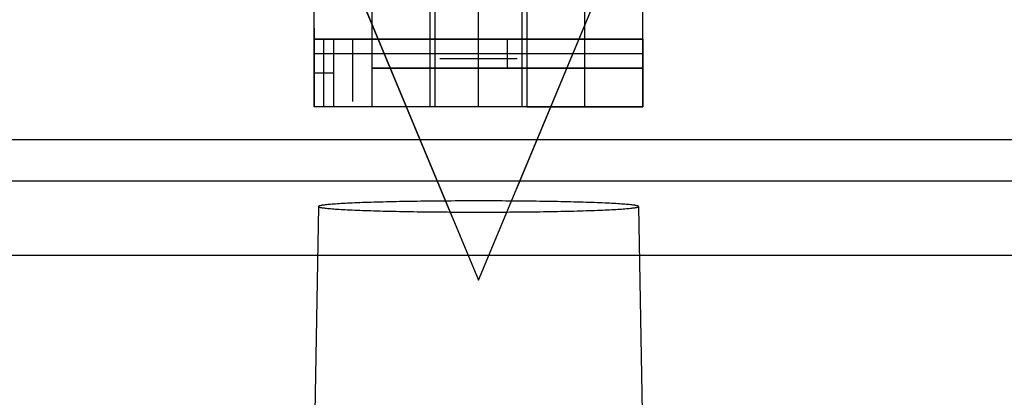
# Model space of a CAD drawing. Header units: millimetres. Extents: x -88 to 88, y -12 to 103.
# Tile 145 of 256: x -30.41 to -25.32, y 1.7 to 3.66. Entities that reach past the tile are written whole.
import ezdxf

# ---------------------------------------------------------------- set-up
doc = ezdxf.new("R2010")
doc.units = ezdxf.units.MM
doc.layers.add('Default', color=7, linetype='Continuous', true_color=0x000000)
doc.layers.add('TOP', color=7, linetype='Continuous', true_color=0xc80000)

msp = doc.modelspace()

# ---------------------------------------------------------------- linework, layer by layer
at = {"layer": 'Default', "color": 254, "true_color": 0xcad1ee}
for points in [[(-28.8842, 3.2052), (-28.8842, 3.7552)], [(-28.5842, 3.2052), (-28.5842, 3.7552)], [(-27.4842, 3.2052), (-27.4842, 3.7552)], [(-27.1842, 3.2052), (-27.1842, 3.7552)], [(-28.2842, 3.2052), (-28.2842, 3.7052)], [(-28.2592, 3.2052), (-28.2592, 3.7052)], [(-28.0342, 3.2052), (-28.0342, 3.7052)], [(-27.8092, 3.2052), (-27.8092, 3.7052)], [(-27.7842, 3.7052), (-27.7842, 3.2052)], [(-28.2842, 3.5553), (-28.2842, 3.624)], [(-27.7842, 3.624), (-27.7842, 3.5553)], [(-28.8842, 3.6116), (-28.8842, 3.2052)], [(-28.7842, 3.5552), (-28.8842, 3.5552)], [(-28.8842, 3.5552), (-28.8842, 3.2052)], [(-28.2842, 3.5552), (-28.8842, 3.5552)], [(-28.8842, 3.5552), (-27.1842, 3.5552)], [(-28.8842, 3.5552), (-28.2842, 3.5552)], [(-28.8342, 3.2052), (-28.8342, 3.5552)], [(-28.7842, 3.5552), (-28.7842, 3.2052)], [(-28.6842, 3.232), (-28.6842, 3.5552)], [(-28.5842, 3.4052), (-28.5842, 3.5552)], [(-27.1842, 3.5552), (-28.5842, 3.5552)], [(-28.2842, 3.5552), (-27.7842, 3.5552)], [(-28.2842, 3.5552), (-27.7842, 3.5552)], [(-27.8842, 3.4052), (-27.8842, 3.5552)], [(-27.7842, 3.5552), (-27.1842, 3.5552)], [(-27.7842, 3.5552), (-27.1842, 3.5552)], [(-27.1842, 3.4052), (-27.1842, 3.5552)], [(-27.1842, 3.5552), (-27.1842, 3.2052)], [(-28.8842, 3.4802), (-28.2842, 3.4802)], [(-28.5842, 3.4802), (-27.1842, 3.4802)], [(-27.7842, 3.4802), (-27.1842, 3.4802)], [(-28.2342, 3.4552), (-27.8342, 3.4552)], [(-28.8842, 3.3802), (-28.7842, 3.3802)], [(-28.5842, 3.4052), (-27.1842, 3.4052)], [(-27.1842, 3.4052), (-28.5842, 3.4052)], [(-28.2842, 3.2052), (-28.8842, 3.2052)], [(-28.7842, 3.2052), (-28.8842, 3.2052)], [(-27.1842, 3.2052), (-28.8842, 3.2052)], [(-27.1842, 3.2052), (-28.7842, 3.2052)], [(-27.8342, 3.2052), (-28.2342, 3.2052)], [(-27.7842, 3.2052), (-27.1842, 3.2052)], [(-71.5012, 3.0352), (71.4988, 3.0352)], [(-71.5012, 3.0352), (71.4988, 3.0352)], [(-71.5012, 3.0352), (71.4988, 3.0352)]]:
    msp.add_lwpolyline(points, dxfattribs=at)
at = {"layer": 'Default', "color": 254, "true_color": 0xcad1ee, "extrusion": (1, 0.0001, -1e-08)}
msp.add_lwpolyline([(3.708, -3.7301), (3.208, -3.73)], dxfattribs=at)
at = {"layer": 'Default', "color": 254, "true_color": 0xcad1ee, "extrusion": (1, -0.0001, 1e-08)}
msp.add_lwpolyline([(3.7024, -3.7301), (3.2024, -3.73)], dxfattribs=at)
at = {"layer": 'Default', "color": 254, "true_color": 0xcad1ee, "extrusion": (1, -1.7154e-13, 1.7154e-13)}
msp.add_lwpolyline([(3.6552, -4.17), (3.6518, -4.1701), (3.6484, -4.1702), (3.645, -4.1705), (3.6416, -4.1709), (3.6382, -4.1715), (3.6348, -4.1721), (3.6315, -4.1728), (3.6282, -4.1737), (3.6249, -4.1747), (3.6217, -4.1758), (3.6185, -4.177), (3.6153, -4.1783), (3.6122, -4.1797), (3.6092, -4.1812), (3.6062, -4.1828), (3.6032, -4.1846), (3.6003, -4.1864), (3.5975, -4.1883), (3.5948, -4.1903), (3.5921, -4.1924), (3.5895, -4.1946), (3.5869, -4.1969), (3.5845, -4.1993), (3.5821, -4.2017), (3.5798, -4.2043), (3.5776, -4.2069), (3.5755, -4.2096), (3.5735, -4.2123), (3.5716, -4.2152), (3.5697, -4.218), (3.568, -4.221), (3.5664, -4.224), (3.5649, -4.2271), (3.5635, -4.2302), (3.5622, -4.2333), (3.561, -4.2365), (3.5599, -4.2397), (3.5589, -4.243), (3.558, -4.2463), (3.5573, -4.2497), (3.5566, -4.253), (3.5561, -4.2564), (3.5557, -4.2598), (3.5554, -4.2632), (3.5552, -4.2666), (3.5552, -4.27)], dxfattribs=at)
at = {"layer": 'Default', "color": 254, "true_color": 0xcad1ee, "extrusion": (1, 0, 0)}
for points in [[(3.6552, -4.17), (3.6518, -4.1701), (3.6484, -4.1702), (3.645, -4.1705), (3.6416, -4.1709), (3.6382, -4.1715), (3.6348, -4.1721), (3.6315, -4.1728), (3.6282, -4.1737), (3.6249, -4.1747), (3.6217, -4.1758), (3.6185, -4.177), (3.6153, -4.1783), (3.6122, -4.1797), (3.6092, -4.1812), (3.6062, -4.1828), (3.6032, -4.1846), (3.6003, -4.1864), (3.5975, -4.1883), (3.5948, -4.1903), (3.5921, -4.1924), (3.5895, -4.1946), (3.5869, -4.1969), (3.5845, -4.1993), (3.5821, -4.2017), (3.5798, -4.2043), (3.5776, -4.2069), (3.5755, -4.2096), (3.5735, -4.2123), (3.5716, -4.2152), (3.5697, -4.218), (3.568, -4.221), (3.5664, -4.224), (3.5649, -4.2271), (3.5635, -4.2302), (3.5622, -4.2333), (3.561, -4.2365), (3.5599, -4.2397), (3.5589, -4.243), (3.558, -4.2463), (3.5573, -4.2497), (3.5566, -4.253), (3.5561, -4.2564), (3.5557, -4.2598), (3.5554, -4.2632), (3.5552, -4.2666), (3.5552, -4.27)], [(3.6302, -4.1732), (3.6302, -4.0832)], [(3.6552, -4.08), (3.6518, -4.0801), (3.6484, -4.0802), (3.645, -4.0805), (3.6416, -4.0809), (3.6382, -4.0815), (3.6348, -4.0821), (3.6315, -4.0828), (3.6282, -4.0837), (3.6249, -4.0847), (3.6217, -4.0858), (3.6185, -4.087), (3.6153, -4.0883), (3.6122, -4.0897), (3.6092, -4.0912), (3.6062, -4.0928), (3.6032, -4.0946), (3.6003, -4.0964), (3.5975, -4.0983), (3.5948, -4.1003), (3.5921, -4.1024), (3.5895, -4.1046), (3.5869, -4.1069), (3.5845, -4.1093), (3.5821, -4.1117), (3.5798, -4.1143), (3.5776, -4.1169), (3.5755, -4.1196), (3.5735, -4.1223), (3.5716, -4.1252), (3.5697, -4.128), (3.568, -4.131), (3.5664, -4.134), (3.5649, -4.1371), (3.5635, -4.1402), (3.5622, -4.1433), (3.561, -4.1465), (3.5599, -4.1497), (3.5589, -4.153), (3.558, -4.1563), (3.5573, -4.1597), (3.5566, -4.163), (3.5561, -4.1664), (3.5557, -4.1698), (3.5554, -4.1732), (3.5552, -4.1766), (3.5552, -4.18)], [(3.6302, -4.1732), (3.6302, -4.0832)], [(3.6552, -4.17), (3.6518, -4.1701), (3.6484, -4.1702), (3.645, -4.1705), (3.6416, -4.1709), (3.6382, -4.1715), (3.6348, -4.1721), (3.6315, -4.1728), (3.6282, -4.1737), (3.6249, -4.1747), (3.6217, -4.1758), (3.6185, -4.177), (3.6153, -4.1783), (3.6122, -4.1797), (3.6092, -4.1812), (3.6062, -4.1828), (3.6032, -4.1846), (3.6003, -4.1864), (3.5975, -4.1883), (3.5948, -4.1903), (3.5921, -4.1924), (3.5895, -4.1946), (3.5869, -4.1969), (3.5845, -4.1993), (3.5821, -4.2017), (3.5798, -4.2043), (3.5776, -4.2069), (3.5755, -4.2096), (3.5735, -4.2123), (3.5716, -4.2152), (3.5697, -4.218), (3.568, -4.221), (3.5664, -4.224), (3.5649, -4.2271), (3.5635, -4.2302), (3.5622, -4.2333), (3.561, -4.2365), (3.5599, -4.2397), (3.5589, -4.243), (3.558, -4.2463), (3.5573, -4.2497), (3.5566, -4.253), (3.5561, -4.2564), (3.5557, -4.2598), (3.5554, -4.2632), (3.5552, -4.2666), (3.5552, -4.27)], [(3.5552, -4.27), (3.5552, -4.63)], [(3.5552, -4.27), (3.5552, -4.18)], [(3.5552, -4.83), (3.5552, -4.18)], [(3.5552, -4.18), (3.5552, -4.27)], [(3.5552, -4.83), (3.5552, -4.27)], [(3.4052, -4.83), (3.3984, -4.8299), (3.3915, -4.8295), (3.3847, -4.829), (3.378, -4.8281), (3.3712, -4.8271), (3.3645, -4.8258), (3.3578, -4.8243), (3.3512, -4.8226), (3.3447, -4.8206), (3.3382, -4.8185), (3.3318, -4.8161), (3.3255, -4.8134), (3.3193, -4.8106), (3.3132, -4.8076), (3.3072, -4.8043), (3.3013, -4.8009), (3.2955, -4.7972), (3.2899, -4.7934), (3.2843, -4.7894), (3.279, -4.7851), (3.2737, -4.7807), (3.2687, -4.7762), (3.2638, -4.7714), (3.259, -4.7665), (3.2544, -4.7614), (3.25, -4.7562), (3.2458, -4.7508), (3.2418, -4.7453), (3.238, -4.7397), (3.2343, -4.7339), (3.2309, -4.728), (3.2276, -4.722), (3.2246, -4.7159), (3.2217, -4.7097), (3.2191, -4.7034), (3.2167, -4.697), (3.2146, -4.6905), (3.2126, -4.684), (3.2109, -4.6774), (3.2094, -4.6707), (3.2081, -4.664), (3.2071, -4.6572), (3.2062, -4.6505), (3.2057, -4.6436), (3.2053, -4.6368), (3.2052, -4.63)], [(3.2052, -4.63), (3.2052, -3.78)], [(3.2052, -4.63), (3.2052, -3.73)], [(3.2052, -3.78), (3.2052, -4.63)]]:
    msp.add_lwpolyline(points, dxfattribs=at)
at = {"layer": 'Default', "color": 254, "true_color": 0xcad1ee, "extrusion": (1, 1.47158e-14, -1.56824e-13)}
for points in [[(3.6552, -4.08), (3.6518, -4.0801), (3.6484, -4.0802), (3.645, -4.0805), (3.6416, -4.0809), (3.6382, -4.0815), (3.6348, -4.0821), (3.6315, -4.0828), (3.6282, -4.0837), (3.6249, -4.0847), (3.6217, -4.0858), (3.6185, -4.087), (3.6153, -4.0883), (3.6122, -4.0897), (3.6092, -4.0912), (3.6062, -4.0928), (3.6032, -4.0946), (3.6003, -4.0964), (3.5975, -4.0983), (3.5948, -4.1003), (3.5921, -4.1024), (3.5895, -4.1046), (3.5869, -4.1069), (3.5845, -4.1093), (3.5821, -4.1117), (3.5798, -4.1143), (3.5776, -4.1169), (3.5755, -4.1196), (3.5735, -4.1223), (3.5716, -4.1252), (3.5697, -4.128), (3.568, -4.131), (3.5664, -4.134), (3.5649, -4.1371), (3.5635, -4.1402), (3.5622, -4.1433), (3.561, -4.1465), (3.5599, -4.1497), (3.5589, -4.153), (3.558, -4.1563), (3.5573, -4.1597), (3.5566, -4.163), (3.5561, -4.1664), (3.5557, -4.1698), (3.5554, -4.1732), (3.5552, -4.1766), (3.5552, -4.18)], [(3.6552, -4.17), (3.6518, -4.1701), (3.6484, -4.1702), (3.645, -4.1705), (3.6416, -4.1709), (3.6382, -4.1715), (3.6348, -4.1721), (3.6315, -4.1728), (3.6282, -4.1737), (3.6249, -4.1747), (3.6217, -4.1758), (3.6185, -4.177), (3.6153, -4.1783), (3.6122, -4.1797), (3.6092, -4.1812), (3.6062, -4.1828), (3.6032, -4.1846), (3.6003, -4.1864), (3.5975, -4.1883), (3.5948, -4.1903), (3.5921, -4.1924), (3.5895, -4.1946), (3.5869, -4.1969), (3.5845, -4.1993), (3.5821, -4.2017), (3.5798, -4.2043), (3.5776, -4.2069), (3.5755, -4.2096), (3.5735, -4.2123), (3.5716, -4.2152), (3.5697, -4.218), (3.568, -4.221), (3.5664, -4.224), (3.5649, -4.2271), (3.5635, -4.2302), (3.5622, -4.2333), (3.561, -4.2365), (3.5599, -4.2397), (3.5589, -4.243), (3.558, -4.2463), (3.5573, -4.2497), (3.5566, -4.253), (3.5561, -4.2564), (3.5557, -4.2598), (3.5554, -4.2632), (3.5552, -4.2666), (3.5552, -4.27)]]:
    msp.add_lwpolyline(points, dxfattribs=at)
at = {"layer": 'Default', "color": 254, "true_color": 0xcad1ee, "extrusion": (1, 1.56824e-13, -1.47158e-14)}
msp.add_lwpolyline([(3.6552, -4.08), (3.6518, -4.0801), (3.6484, -4.0802), (3.645, -4.0805), (3.6416, -4.0809), (3.6382, -4.0815), (3.6348, -4.0821), (3.6315, -4.0828), (3.6282, -4.0837), (3.6249, -4.0847), (3.6217, -4.0858), (3.6185, -4.087), (3.6153, -4.0883), (3.6122, -4.0897), (3.6092, -4.0912), (3.6062, -4.0928), (3.6032, -4.0946), (3.6003, -4.0964), (3.5975, -4.0983), (3.5948, -4.1003), (3.5921, -4.1024), (3.5895, -4.1046), (3.5869, -4.1069), (3.5845, -4.1093), (3.5821, -4.1117), (3.5798, -4.1143), (3.5776, -4.1169), (3.5755, -4.1196), (3.5735, -4.1223), (3.5716, -4.1252), (3.5697, -4.128), (3.568, -4.131), (3.5664, -4.134), (3.5649, -4.1371), (3.5635, -4.1402), (3.5622, -4.1433), (3.561, -4.1465), (3.5599, -4.1497), (3.5589, -4.153), (3.558, -4.1563), (3.5573, -4.1597), (3.5566, -4.163), (3.5561, -4.1664), (3.5557, -4.1698), (3.5554, -4.1732), (3.5552, -4.1766), (3.5552, -4.18)], dxfattribs=at)
at = {"layer": 'Default', "color": 254, "true_color": 0xcad1ee, "extrusion": (1, 1.42109e-13, 1.42109e-13)}
msp.add_lwpolyline([(3.5552, -4.27), (3.5552, -4.2666), (3.5554, -4.2632), (3.5557, -4.2598), (3.5561, -4.2564), (3.5566, -4.253), (3.5573, -4.2497), (3.558, -4.2463), (3.5589, -4.243), (3.5599, -4.2397), (3.561, -4.2365), (3.5622, -4.2333), (3.5635, -4.2302), (3.5649, -4.2271), (3.5664, -4.224), (3.568, -4.221), (3.5697, -4.218), (3.5716, -4.2152), (3.5735, -4.2123), (3.5755, -4.2096), (3.5776, -4.2069), (3.5798, -4.2043), (3.5821, -4.2017), (3.5845, -4.1993), (3.5869, -4.1969), (3.5895, -4.1946), (3.5921, -4.1924), (3.5948, -4.1903), (3.5975, -4.1883), (3.6003, -4.1864), (3.6032, -4.1846), (3.6062, -4.1828), (3.6092, -4.1812), (3.6122, -4.1797), (3.6153, -4.1783), (3.6185, -4.177), (3.6217, -4.1758), (3.6249, -4.1747), (3.6282, -4.1737), (3.6315, -4.1728), (3.6348, -4.1721), (3.6382, -4.1715), (3.6416, -4.1709), (3.645, -4.1705), (3.6484, -4.1702), (3.6518, -4.1701), (3.6552, -4.17)], dxfattribs=at)
at = {"layer": 'Default', "color": 254, "true_color": 0xcad1ee, "extrusion": (1, -1.47158e-14, 1.56824e-13)}
msp.add_lwpolyline([(3.5552, -4.27), (3.5552, -4.2666), (3.5554, -4.2632), (3.5557, -4.2598), (3.5561, -4.2564), (3.5566, -4.253), (3.5573, -4.2497), (3.558, -4.2463), (3.5589, -4.243), (3.5599, -4.2397), (3.561, -4.2365), (3.5622, -4.2333), (3.5635, -4.2302), (3.5649, -4.2271), (3.5664, -4.224), (3.568, -4.221), (3.5697, -4.218), (3.5716, -4.2152), (3.5735, -4.2123), (3.5755, -4.2096), (3.5776, -4.2069), (3.5798, -4.2043), (3.5821, -4.2017), (3.5845, -4.1993), (3.5869, -4.1969), (3.5895, -4.1946), (3.5921, -4.1924), (3.5948, -4.1903), (3.5975, -4.1883), (3.6003, -4.1864), (3.6032, -4.1846), (3.6062, -4.1828), (3.6092, -4.1812), (3.6122, -4.1797), (3.6153, -4.1783), (3.6185, -4.177), (3.6217, -4.1758), (3.6249, -4.1747), (3.6282, -4.1737), (3.6315, -4.1728), (3.6348, -4.1721), (3.6382, -4.1715), (3.6416, -4.1709), (3.645, -4.1705), (3.6484, -4.1702), (3.6518, -4.1701), (3.6552, -4.17)], dxfattribs=at)
at = {"layer": 'Default', "color": 254, "true_color": 0xcad1ee, "extrusion": (0, 1, 0)}
for points in [[(28.5842, -4.83), (28.7842, -4.63)], [(28.2842, -3.78), (28.2342, -3.73)], [(27.7842, -3.78), (27.8342, -3.73)], [(28.5857, -4.8284), (28.7842, -4.63)], [(28.2342, -3.73), (28.2842, -3.78)], [(27.7842, -3.78), (27.8342, -3.73)]]:
    msp.add_lwpolyline(points, dxfattribs=at)
at = {"layer": 'Default', "color": 254, "true_color": 0xcad1ee, "extrusion": (0.707107, 2.36909e-15, 0.707107)}
msp.add_lwpolyline([(3.2052, 17.0796), (3.2054, 17.067), (3.206, 17.0542), (3.207, 17.0412), (3.2085, 17.0281), (3.2105, 17.015), (3.2116, 17.0084), (3.2129, 17.0018), (3.2143, 16.9952), (3.2158, 16.9886), (3.2175, 16.982), (3.2192, 16.9755), (3.2211, 16.969), (3.2231, 16.9625), (3.2253, 16.9561), (3.2275, 16.9497), (3.2299, 16.9434), (3.2324, 16.9371), (3.235, 16.9309), (3.2378, 16.9248), (3.2406, 16.9188), (3.2436, 16.9129), (3.2467, 16.907), (3.2499, 16.9013), (3.2532, 16.8957), (3.2566, 16.8902), (3.2602, 16.8848), (3.2638, 16.8796), (3.2675, 16.8745), (3.2713, 16.8695), (3.2752, 16.8647), (3.2791, 16.86), (3.2832, 16.8555), (3.2873, 16.8511), (3.2915, 16.8469), (3.2957, 16.8428), (3.3001, 16.839), (3.3044, 16.8353), (3.3089, 16.8317), (3.3133, 16.8283), (3.3178, 16.8251), (3.3224, 16.8221), (3.327, 16.8193), (3.3316, 16.8166), (3.3362, 16.8141), (3.3408, 16.8118), (3.3455, 16.8096), (3.3502, 16.8077), (3.3548, 16.8059), (3.3595, 16.8042), (3.3641, 16.8028), (3.3688, 16.8015), (3.3734, 16.8003), (3.378, 16.7994), (3.3826, 16.7985), (3.3872, 16.7979), (3.3918, 16.7974), (3.3963, 16.797), (3.4007, 16.7968), (3.4052, 16.7967)], dxfattribs=at)
at = {"layer": 'Default', "color": 254, "true_color": 0xcad1ee, "extrusion": (1, -1.3081e-13, -2.55155e-13)}
msp.add_lwpolyline([(3.4052, -4.83), (3.3984, -4.8299), (3.3915, -4.8295), (3.3847, -4.829), (3.378, -4.8281), (3.3712, -4.8271), (3.3645, -4.8258), (3.3578, -4.8243), (3.3512, -4.8226), (3.3447, -4.8206), (3.3382, -4.8185), (3.3318, -4.8161), (3.3255, -4.8134), (3.3193, -4.8106), (3.3132, -4.8076), (3.3072, -4.8043), (3.3013, -4.8009), (3.2955, -4.7972), (3.2899, -4.7934), (3.2843, -4.7894), (3.279, -4.7851), (3.2737, -4.7807), (3.2687, -4.7762), (3.2638, -4.7714), (3.259, -4.7665), (3.2544, -4.7614), (3.25, -4.7562), (3.2458, -4.7508), (3.2418, -4.7453), (3.238, -4.7397), (3.2343, -4.7339), (3.2309, -4.728), (3.2276, -4.722), (3.2246, -4.7159), (3.2217, -4.7097), (3.2191, -4.7034), (3.2167, -4.697), (3.2146, -4.6905), (3.2126, -4.684), (3.2109, -4.6774), (3.2094, -4.6707), (3.2081, -4.664), (3.2071, -4.6572), (3.2062, -4.6505), (3.2057, -4.6436), (3.2053, -4.6368), (3.2052, -4.63)], dxfattribs=at)
at = {"layer": 'TOP', "color": 254, "true_color": 0xcad1ee, "extrusion": (0.010427, -0.025029, 0.999632)}
msp.add_lwpolyline([(-24.9903, 13.2701), (-24.9903, 16.5197)], dxfattribs=at)
at = {"layer": 'TOP', "color": 254, "true_color": 0xcad1ee, "extrusion": (0.010427, -0.025028, 0.999632)}
msp.add_lwpolyline([(-24.9903, 16.5115), (-24.9903, 13.2619)], dxfattribs=at)
at = {"layer": 'TOP', "color": 254, "true_color": 0xcad1ee}
for points in [[(-29.283, 5.307), (-28.0338, 2.3084)], [(-28.0338, 2.3084), (-26.7853, 5.307)], [(-34.9596, 2.8211), (81.1319, 2.8211)], [(-28.8622, 2.6891), (-28.9146, -0.3128)], [(-27.2061, 2.6891), (-27.1537, -0.3128)], [(-81.5161, 2.4367), (-19.6073, 2.4367)]]:
    msp.add_lwpolyline(points, dxfattribs=at)
at = {"layer": 'TOP', "color": 254, "true_color": 0xcad1ee, "extrusion": (1, 0, 0)}
for points in [[(5.307, 13.209), (2.3092, 13.1025)], [(2.718, -3.4474), (-0.282, -3.3951)], [(-0.3435, -5.156), (2.6601, -5.1036)]]:
    msp.add_lwpolyline(points, dxfattribs=at)
at = {"layer": 'TOP', "color": 254, "true_color": 0xcad1ee, "extrusion": (-0.014681, -0.035259, 0.99927)}
msp.add_lwpolyline([(-26.7674, -4.8757), (-26.7674, -8.1262)], dxfattribs=at)
at = {"layer": 'TOP', "color": 254, "true_color": 0xcad1ee, "extrusion": (-0.014681, -0.03526, 0.99927)}
msp.add_lwpolyline([(-26.7674, -8.1377), (-26.7674, -4.8872)], dxfattribs=at)
at = {"layer": 'TOP', "color": 254, "true_color": 0xcad1ee, "extrusion": (-0.000510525, 1, -7.46529e-06)}
msp.add_lwpolyline([(21.8924, 10.5114), (34.7692, 10.3231)], dxfattribs=at)
at = {"layer": 'TOP', "color": 254, "true_color": 0xcad1ee, "extrusion": (1, -1.68991e-15, 2.61972e-08)}
msp.add_lwpolyline([(2.3084, 13.4027), (2.3084, 13.1025)], dxfattribs=at)
at = {"layer": 'TOP', "color": 254, "true_color": 0xcad1ee, "extrusion": (-0.000910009, 1, -2.37671e-05)}
msp.add_lwpolyline([(80.8137, 11.9014), (20.5895, 13.4743)], dxfattribs=at)
at = {"layer": 'TOP', "color": 254, "true_color": 0xcad1ee}
for points in [[(-28.0342, 2.718, -3.4474), (-28.0545, 2.7179, -3.4477), (-28.0748, 2.7179, -3.4484), (-28.0951, 2.7179, -3.4497), (-28.1153, 2.7178, -3.4514), (-28.1355, 2.7177, -3.4537), (-28.1556, 2.7176, -3.4564), (-28.1757, 2.7175, -3.4596), (-28.1957, 2.7174, -3.4633), (-28.2155, 2.7172, -3.4675), (-28.2353, 2.7171, -3.4722), (-28.2549, 2.7169, -3.4774), (-28.2745, 2.7167, -3.4831), (-28.2938, 2.7165, -3.4892), (-28.313, 2.7162, -3.4958), (-28.3321, 2.716, -3.5029), (-28.3509, 2.7157, -3.5104), (-28.3696, 2.7155, -3.5184), (-28.3881, 2.7152, -3.5269), (-28.4063, 2.7149, -3.5358), (-28.4244, 2.7145, -3.5451), (-28.4422, 2.7142, -3.5549), (-28.4597, 2.7138, -3.5652), (-28.477, 2.7135, -3.5758), (-28.4941, 2.7131, -3.5869), (-28.5108, 2.7127, -3.5984), (-28.5273, 2.7123, -3.6103), (-28.5434, 2.7118, -3.6226), (-28.5593, 2.7114, -3.6353), (-28.5749, 2.7109, -3.6483), (-28.5901, 2.7105, -3.6618), (-28.605, 2.71, -3.6756), (-28.6195, 2.7095, -3.6898), (-28.6337, 2.709, -3.7043), (-28.6475, 2.7084, -3.7192), (-28.661, 2.7079, -3.7344), (-28.6741, 2.7074, -3.75), (-28.6868, 2.7068, -3.7658), (-28.6991, 2.7062, -3.782), (-28.711, 2.7057, -3.7984), (-28.7225, 2.7051, -3.8152), (-28.7336, 2.7045, -3.8322), (-28.7442, 2.7039, -3.8495), (-28.7545, 2.7033, -3.867), (-28.7643, 2.7027, -3.8848), (-28.7736, 2.702, -3.9029), (-28.7826, 2.7014, -3.9211), (-28.791, 2.7007, -3.9396), (-28.7991, 2.7001, -3.9582), (-28.8066, 2.6994, -3.9771), (-28.8137, 2.6988, -3.9961), (-28.8203, 2.6981, -4.0153), (-28.8265, 2.6974, -4.0347), (-28.8321, 2.6967, -4.0542), (-28.8373, 2.6961, -4.0739), (-28.842, 2.6954, -4.0936), (-28.8462, 2.6947, -4.1135), (-28.85, 2.694, -4.1335), (-28.8532, 2.6933, -4.1535), (-28.856, 2.6926, -4.1737), (-28.8582, 2.6919, -4.1939), (-28.86, 2.6912, -4.2141), (-28.8612, 2.6905, -4.2344), (-28.862, 2.6898, -4.2547), (-28.8622, 2.6891, -4.275), (-28.862, 2.6883, -4.2953), (-28.8613, 2.6876, -4.3156), (-28.86, 2.6869, -4.3359), (-28.8583, 2.6862, -4.3562), (-28.8561, 2.6855, -4.3764), (-28.8534, 2.6848, -4.3965), (-28.8501, 2.6841, -4.4166), (-28.8464, 2.6834, -4.4365), (-28.8422, 2.6827, -4.4564), (-28.8376, 2.682, -4.4762), (-28.8324, 2.6814, -4.4958), (-28.8267, 2.6807, -4.5154), (-28.8206, 2.68, -4.5347), (-28.814, 2.6793, -4.554), (-28.8069, 2.6787, -4.573), (-28.7994, 2.678, -4.5919), (-28.7914, 2.6774, -4.6106), (-28.783, 2.6767, -4.6291), (-28.7741, 2.6761, -4.6473), (-28.7647, 2.6754, -4.6654), (-28.7549, 2.6748, -4.6832), (-28.7447, 2.6742, -4.7008), (-28.734, 2.6736, -4.7181), (-28.723, 2.673, -4.7351), (-28.7115, 2.6724, -4.7519), (-28.6996, 2.6718, -4.7684), (-28.6873, 2.6713, -4.7846), (-28.6746, 2.6707, -4.8004), (-28.6615, 2.6702, -4.816), (-28.648, 2.6696, -4.8313), (-28.6342, 2.6691, -4.8462), (-28.62, 2.6686, -4.8607), (-28.6055, 2.6681, -4.8749), (-28.5906, 2.6676, -4.8888), (-28.5754, 2.6672, -4.9022), (-28.5598, 2.6667, -4.9153), (-28.5439, 2.6662, -4.9281), (-28.5278, 2.6658, -4.9404), (-28.5113, 2.6654, -4.9523), (-28.4945, 2.665, -4.9638), (-28.4775, 2.6646, -4.9749), (-28.4602, 2.6642, -4.9856), (-28.4426, 2.6639, -4.9958), (-28.4248, 2.6635, -5.0056), (-28.4067, 2.6632, -5.015), (-28.3885, 2.6629, -5.0239), (-28.37, 2.6626, -5.0324), (-28.3513, 2.6623, -5.0404), (-28.3324, 2.6621, -5.048), (-28.3134, 2.6618, -5.0551), (-28.2941, 2.6616, -5.0617), (-28.2747, 2.6614, -5.0679), (-28.2552, 2.6612, -5.0735), (-28.2355, 2.661, -5.0787), (-28.2158, 2.6608, -5.0834), (-28.1959, 2.6607, -5.0876), (-28.1759, 2.6606, -5.0914), (-28.1558, 2.6604, -5.0946), (-28.1356, 2.6603, -5.0973), (-28.1154, 2.6603, -5.0996), (-28.0951, 2.6602, -5.1013), (-28.0748, 2.6602, -5.1026), (-28.0545, 2.6601, -5.1033), (-28.0342, 2.6601, -5.1036)], [(-28.0342, 2.6601, -5.1036), (-28.0138, 2.6601, -5.1033), (-27.9935, 2.6602, -5.1026), (-27.9732, 2.6602, -5.1013), (-27.9529, 2.6603, -5.0996), (-27.9327, 2.6603, -5.0973), (-27.9126, 2.6604, -5.0946), (-27.8925, 2.6606, -5.0914), (-27.8725, 2.6607, -5.0876), (-27.8526, 2.6608, -5.0834), (-27.8328, 2.661, -5.0787), (-27.8132, 2.6612, -5.0735), (-27.7936, 2.6614, -5.0679), (-27.7742, 2.6616, -5.0617), (-27.755, 2.6618, -5.0551), (-27.7359, 2.6621, -5.048), (-27.7171, 2.6623, -5.0404), (-27.6984, 2.6626, -5.0324), (-27.6799, 2.6629, -5.0239), (-27.6616, 2.6632, -5.015), (-27.6436, 2.6635, -5.0056), (-27.6258, 2.6639, -4.9958), (-27.6082, 2.6642, -4.9856), (-27.5909, 2.6646, -4.9749), (-27.5738, 2.665, -4.9638), (-27.5571, 2.6654, -4.9523), (-27.5406, 2.6658, -4.9404), (-27.5244, 2.6662, -4.9281), (-27.5086, 2.6667, -4.9153), (-27.493, 2.6672, -4.9022), (-27.4778, 2.6676, -4.8888), (-27.4629, 2.6681, -4.8749), (-27.4483, 2.6686, -4.8607), (-27.4341, 2.6691, -4.8462), (-27.4203, 2.6696, -4.8313), (-27.4069, 2.6702, -4.816), (-27.3938, 2.6707, -4.8005), (-27.3811, 2.6713, -4.7846), (-27.3688, 2.6718, -4.7684), (-27.3569, 2.6724, -4.7519), (-27.3454, 2.673, -4.7351), (-27.3343, 2.6736, -4.7181), (-27.3237, 2.6742, -4.7008), (-27.3134, 2.6748, -4.6832), (-27.3037, 2.6754, -4.6654), (-27.2943, 2.6761, -4.6473), (-27.2854, 2.6767, -4.6291), (-27.2769, 2.6774, -4.6106), (-27.2689, 2.678, -4.5919), (-27.2614, 2.6787, -4.573), (-27.2543, 2.6793, -4.554), (-27.2477, 2.68, -4.5347), (-27.2416, 2.6807, -4.5154), (-27.236, 2.6814, -4.4958), (-27.2308, 2.682, -4.4762), (-27.2261, 2.6827, -4.4564), (-27.2219, 2.6834, -4.4365), (-27.2182, 2.6841, -4.4166), (-27.215, 2.6848, -4.3965), (-27.2123, 2.6855, -4.3764), (-27.2101, 2.6862, -4.3562), (-27.2083, 2.6869, -4.3359), (-27.2071, 2.6876, -4.3156), (-27.2064, 2.6883, -4.2953), (-27.2061, 2.6891, -4.275), (-27.2064, 2.6898, -4.2547), (-27.2071, 2.6905, -4.2344), (-27.2084, 2.6912, -4.2141), (-27.2102, 2.6919, -4.1939), (-27.2124, 2.6926, -4.1737), (-27.2151, 2.6933, -4.1535), (-27.2184, 2.694, -4.1335), (-27.2221, 2.6947, -4.1135), (-27.2263, 2.6954, -4.0936), (-27.231, 2.6961, -4.0739), (-27.2362, 2.6967, -4.0542), (-27.2419, 2.6974, -4.0347), (-27.248, 2.6981, -4.0154), (-27.2547, 2.6988, -3.9961), (-27.2617, 2.6994, -3.9771), (-27.2693, 2.7001, -3.9582), (-27.2773, 2.7007, -3.9396), (-27.2858, 2.7014, -3.9211), (-27.2947, 2.702, -3.9029), (-27.3041, 2.7027, -3.8848), (-27.3139, 2.7033, -3.867), (-27.3241, 2.7039, -3.8495), (-27.3348, 2.7045, -3.8322), (-27.3459, 2.7051, -3.8152), (-27.3574, 2.7057, -3.7984), (-27.3693, 2.7062, -3.782), (-27.3816, 2.7068, -3.7658), (-27.3943, 2.7074, -3.75), (-27.4074, 2.7079, -3.7344), (-27.4208, 2.7084, -3.7192), (-27.4346, 2.709, -3.7043), (-27.4488, 2.7095, -3.6898), (-27.4634, 2.71, -3.6756), (-27.4783, 2.7105, -3.6618), (-27.4935, 2.7109, -3.6483), (-27.509, 2.7114, -3.6353), (-27.5249, 2.7118, -3.6226), (-27.5411, 2.7123, -3.6103), (-27.5575, 2.7127, -3.5984), (-27.5743, 2.7131, -3.5869), (-27.5913, 2.7135, -3.5758), (-27.6086, 2.7138, -3.5652), (-27.6262, 2.7142, -3.5549), (-27.644, 2.7145, -3.5451), (-27.662, 2.7149, -3.5358), (-27.6803, 2.7152, -3.5269), (-27.6987, 2.7155, -3.5184), (-27.7174, 2.7157, -3.5104), (-27.7363, 2.716, -3.5029), (-27.7553, 2.7162, -3.4958), (-27.7745, 2.7165, -3.4892), (-27.7939, 2.7167, -3.4831), (-27.8134, 2.7169, -3.4774), (-27.8331, 2.7171, -3.4722), (-27.8528, 2.7172, -3.4675), (-27.8727, 2.7174, -3.4633), (-27.8927, 2.7175, -3.4596), (-27.9127, 2.7176, -3.4564), (-27.9329, 2.7177, -3.4537), (-27.953, 2.7178, -3.4514), (-27.9733, 2.7179, -3.4497), (-27.9936, 2.7179, -3.4484), (-28.0139, 2.7179, -3.4477), (-28.0342, 2.718, -3.4474)]]:
    msp.add_polyline3d(points, dxfattribs=at)

doc.saveas('drawing.dxf')
